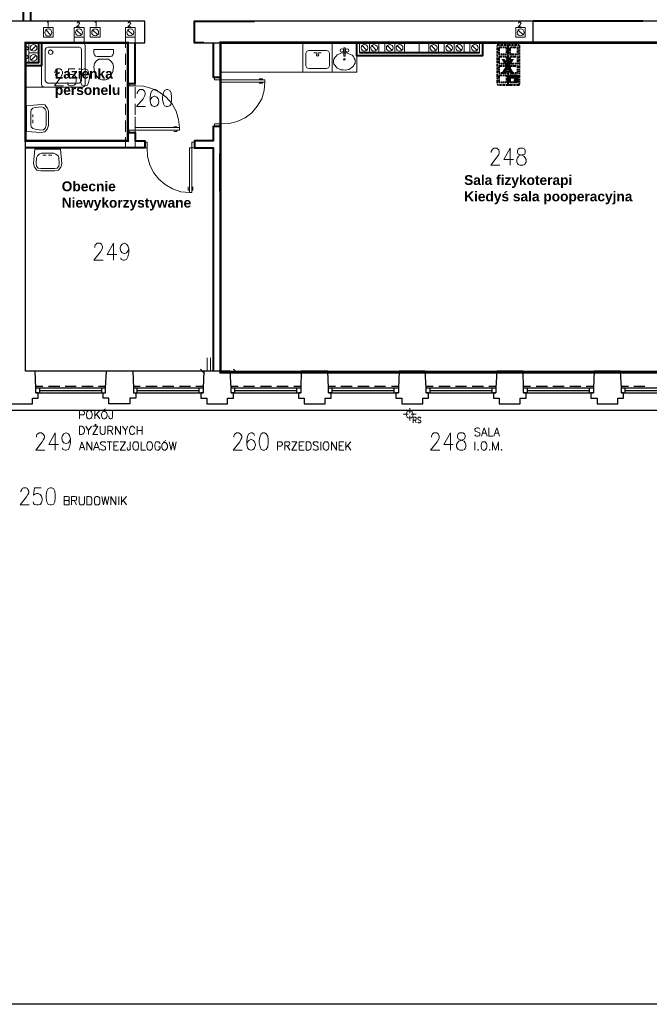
# Model space of a CAD drawing. Header units: millimetres. Extents: x 1 to 17496, y 1 to 30809.
# Tile 135 of 256: x 7489 to 8773, y 19447 to 21455. Entities that reach past the tile are written whole.
import ezdxf
from ezdxf.enums import TextEntityAlignment as Align

# ---------------------------------------------------------------- set-up
doc = ezdxf.new("R2010")
doc.units = ezdxf.units.MM
doc.linetypes.add('BORDER', pattern=[1.75, 0.5, -0.25, 0.5, -0.25, 0, -0.25])
doc.linetypes.add('CENTER', pattern=[2, 1.25, -0.25, 0.25, -0.25])
for name, color, linetype, lineweight in [('0_Przyz_Centrala dyżurka', 200, 'BORDER', 40), ('0_Przyz_do demontażu', 1, 'CENTER', 40), ('0_Przyz_FEH-1001', 1, 'CENTER', 40), ('0_Przyz_opisy pom', 255, 'CENTER', 40), ('0_Przyz_Sala chorych', 5, 'BORDER', 40), ('0_Przyz_Łazienka personelu', 200, 'CENTER', 40)]:
    doc.layers.add(name, color=color, linetype=linetype, lineweight=lineweight)
for name, color, linetype in [('2DE_TXTMARK', 41, 'Continuous'), ('2DE_TXTNUM', 11, 'Continuous'), ('Opisy', 255, 'Continuous'), ('PDF _Geometria', 7, 'Continuous')]:
    doc.layers.add(name, color=color, linetype=linetype)
doc.styles.add('arial', font='arialbd.ttf')
doc.styles.add('CP_ATTR', font='ARIAL.TTF')
doc.styles.add('CP_ELATT', font='ARIAL.TTF')

# ---------------------------------------------------------------- blocks, each defined once
blk = doc.blocks.new('2de_abb_sig_048_1agh03')
blk.add_lwpolyline([(0, 78), (0, 0, 0.414214), (1.5, -1.5), (21.5, -1.5, 0.414214), (23, 0), (23, 78, 0.414214), (21.5, 79.5), (1.5, 79.5, 0.414214)], format="xyb", close=True)
at = {"flags": 128}
for points in [[(4, 60.6), (4, 74.4)], [(4.6, 75), (18.4, 75)], [(19, 74.4), (19, 60.6)], [(4, 41.6), (4, 55.4)], [(18.4, 60), (4.6, 60)], [(4.6, 56), (18.4, 56)], [(18.4, 41), (4.6, 41)], [(19, 55.4), (19, 41.6)], [(4, 22.6), (4, 36.4)], [(4.6, 37), (18.4, 37)], [(18.4, 22), (4.6, 22)], [(19, 36.4), (19, 22.6)], [(4, 3.6), (4, 17.4)], [(4.6, 18), (18.4, 18)], [(18.4, 3), (4.6, 3)], [(19, 17.4), (19, 3.6)]]:
    blk.add_lwpolyline(points, dxfattribs=at)
for centre, start, end in [((4.6, 74.4), 90, 180), ((4.6, 60.6), 180, 270), ((18.4, 74.4), 0, 90), ((18.4, 60.6), 270, 0), ((4.6, 55.4), 90, 180), ((4.6, 41.6), 180, 270), ((18.4, 55.4), 0, 90), ((18.4, 41.6), 270, 0), ((4.6, 36.4), 90, 180), ((4.6, 22.6), 180, 270), ((18.4, 36.4), 0, 90), ((18.4, 22.6), 270, 0), ((4.6, 17.4), 90, 180), ((4.6, 3.6), 180, 270), ((18.4, 17.4), 0, 90), ((18.4, 3.6), 270, 0)]:
    blk.add_arc(centre, 0.6, start, end)
at = {"linetype": 'Continuous', "style": 'CP_ATTR', "flags": 9}
for tag in ['NAME', 'ARTICLE', 'MARK2', 'OTHER1', 'PRODUCT-TYPE', 'ORDER-NO', 'PRODUCER', 'VOLTAGE', 'CURRENT', 'POWER', 'CHARACTER', 'IP', 'OTHER', 'LINK', 'WEIGHT', 'NUMBER', 'GROUP', 'FUNCTION', 'EL-STATUS']:
    blk.add_attdef(tag, text='', height=0.00005, dxfattribs=at).set_placement((0, 0), align=Align.MIDDLE_LEFT)
at = {"layer": '2DE_TXTMARK', "linetype": 'ByBlock', "style": 'CP_ATTR', "width": 0.8, "flags": 8}
blk.add_attdef('MARK1', text='', height=1.8, dxfattribs=at).set_placement((11.5, 85), align=Align.CENTER)
at = {"layer": '2DE_TXTNUM', "style": 'CP_ELATT', "width": 0.8}
blk.add_attdef('TAG', text='', height=2.5, dxfattribs=at).set_placement((11.5, 81), align=Align.CENTER)
blk = doc.blocks.new('2de_abb_sig_001_fzxmh7f')
for p, q in [((15, 5), (0, 5)), ((15, 2), (0, 2)), ((8.6, -1.2), (8.6, -4.8)), ((12.6, -0.7), (9, -0.7)), ((9, -5.2), (12.6, -5.2)), ((13.1, -4.8), (13.1, -1.2)), ((13.1, -4.3), (13.1, -4.3))]:
    blk.add_line(p, q)
at = {"flags": 128}
for points in [[(0, -6.9), (0, 6.9)], [(0.6, 7.5), (14.4, 7.5)], [(15, 6.9), (15, -6.9)], [(14.4, -7.5), (0.6, -7.5)]]:
    blk.add_lwpolyline(points, dxfattribs=at)
for centre, radius, start, end in [((0.6, 6.9), 0.6, 90, 180), ((14.4, 6.9), 0.6, 0, 90), ((0.6, -6.9), 0.6, 180, 270), ((9, -1.2), 0.45, 88.7598, 180), ((9, -4.8), 0.45, 180, 270), ((12.6, -1.2), 0.45, 0, 91.2402), ((12.6, -4.8), 0.45, 270, 0), ((14.4, -6.9), 0.6, 270, 0)]:
    blk.add_arc(centre, radius, start, end)
at = {"linetype": 'Continuous', "style": 'CP_ATTR', "flags": 9}
for tag in ['NAME', 'ARTICLE', 'MARK2', 'OTHER1', 'PRODUCT-TYPE', 'ORDER-NO', 'PRODUCER', 'VOLTAGE', 'CURRENT', 'POWER', 'CHARACTER', 'IP', 'OTHER', 'LINK', 'WEIGHT', 'NUMBER', 'GROUP', 'FUNCTION', 'EL-STATUS']:
    blk.add_attdef(tag, text='', height=0.00005, dxfattribs=at).set_placement((0, -6.9), align=Align.MIDDLE_LEFT)
at = {"layer": '2DE_TXTMARK', "linetype": 'ByBlock', "style": 'CP_ATTR', "width": 0.8, "flags": 8}
blk.add_attdef('MARK1', text='', height=1.8, dxfattribs=at).set_placement((7.5, 3.5), align=Align.MIDDLE_CENTER)
at = {"layer": '2DE_TXTNUM', "style": 'CP_ELATT', "width": 0.8}
blk.add_attdef('TAG', text='', height=2.5, dxfattribs=at).set_placement((7.5, 9), align=Align.CENTER)

msp = doc.modelspace()

# ---------------------------------------------------------------- linework, layer by layer
at = {"layer": '0_Przyz_Sala chorych', "ltscale": 500, "const_width": 5}
msp.add_lwpolyline([(9059.5, 21407.7), (7899, 21407.7), (7899, 21236), (7898.5, 21168.7), (7898.6, 21170), (7898.6, 20735.6), (9059.4, 20735.6)], close=True, dxfattribs=at)
at = {"layer": '0_Przyz_Łazienka personelu', "ltscale": 500, "const_width": 5}
msp.add_lwpolyline([(7501.1, 21407.4), (7709.7, 21407.4), (7709.7, 21207.5), (7501.1, 21207.5)], close=True, dxfattribs=at)
at = {"layer": 'Opisy', "lineweight": 18}
for points in [[(7611.3, 20640.7), (7611.3, 20657.6), (7617.2, 20657.6), (7619.8, 20656.7), (7620.6, 20655.9), (7621.4, 20654.2), (7621.4, 20651.7), (7620.6, 20650), (7619.8, 20649.1), (7611.3, 20649.1)], [(7642.5, 20657.6), (7642.5, 20640.7)], [(7652.6, 20657.6), (7642.5, 20646.6)], [(7658.5, 20657.6), (7664.4, 20660.9)], [(7678.7, 20657.6), (7678.7, 20644.9), (7677.9, 20642.4), (7677, 20641.6), (7675.3, 20640.7), (7673.7, 20640.7), (7672.8, 20641.6), (7672, 20642.4), (7671.1, 20644.9), (7671.1, 20646.6)], [(7645.9, 20650), (7652.6, 20640.7)], [(8271.6, 20650), (8281.7, 20650)], [(8285.1, 20646.6), (8285.1, 20637.4)], [(8287.6, 20650), (8297.7, 20650)], [(8291.9, 20632.3), (8291.9, 20644.1), (8296.1, 20644.1), (8296.9, 20643.2), (8297.7, 20643.2), (8297.7, 20639.9), (8296.9, 20639), (8296.1, 20638.2), (8291.9, 20638.2)], [(8295.2, 20638.2), (8297.7, 20632.3)], [(8307, 20642.4), (8306.2, 20643.2), (8305.3, 20644.1), (8302.8, 20644.1), (8302, 20643.2), (8301.1, 20642.4), (8301.1, 20639.9), (8302, 20639.9), (8302.8, 20639), (8305.3, 20638.2), (8306.2, 20637.4), (8307, 20636.5), (8307, 20634), (8306.2, 20633.1), (8305.3, 20632.3), (8302.8, 20632.3), (8302, 20633.1), (8301.1, 20634)], [(7624, 20625.6), (7629.9, 20617.1), (7629.9, 20608.7)], [(7635.8, 20625.6), (7629.9, 20617.1)], [(7638.3, 20625.6), (7648.4, 20625.6), (7638.3, 20608.7), (7648.4, 20608.7)], [(7653.4, 20625.6), (7653.4, 20612.9), (7654.3, 20611.2), (7656, 20609.6), (7657.7, 20608.7), (7659.3, 20608.7), (7661.9, 20609.6), (7662.7, 20611.2), (7663.6, 20612.9), (7663.6, 20625.6)], [(7669.4, 20608.7), (7669.4, 20625.6), (7676.2, 20625.6), (7678.7, 20624.7), (7678.7, 20623.9), (7679.6, 20622.2), (7679.6, 20620.5), (7678.7, 20618.8), (7678.7, 20618), (7676.2, 20617.1), (7669.4, 20617.1)], [(7684.6, 20608.7), (7684.6, 20625.6), (7694.7, 20608.7), (7694.7, 20625.6)], [(7698.9, 20625.6), (7704.8, 20617.1), (7704.8, 20608.7)], [(7709.9, 20625.6), (7704.8, 20617.1)], [(7724.2, 20621.3), (7723.4, 20623), (7721.7, 20624.7), (7720, 20625.6), (7717.5, 20625.6), (7715.8, 20624.7), (7714.9, 20623), (7714.1, 20621.3), (7713.2, 20618.8), (7713.2, 20614.6), (7714.1, 20612.1), (7714.9, 20611.2), (7715.8, 20609.6), (7717.5, 20608.7), (7720, 20608.7), (7721.7, 20609.6), (7723.4, 20611.2), (7724.2, 20612.1)], [(7729.2, 20625.6), (7729.2, 20608.7)], [(7739.4, 20625.6), (7739.4, 20608.7)], [(8427.5, 20619.7), (8426.6, 20621.3), (8424.1, 20622.2), (8421.6, 20622.2), (8419, 20621.3), (8417.3, 20619.7), (8417.3, 20618), (8418.2, 20616.3), (8419, 20615.5), (8420.7, 20614.6), (8424.9, 20612.9), (8426.6, 20612.1), (8427.5, 20612.1), (8427.5, 20607.9), (8426.6, 20606.2), (8424.1, 20605.3), (8421.6, 20605.3), (8419, 20606.2), (8417.3, 20607.9)], [(8430.8, 20605.3), (8436.7, 20622.2), (8442.6, 20605.3)], [(8446, 20622.2), (8446, 20605.3), (8454.4, 20605.3)], [(8456.1, 20605.3), (8462, 20622.2), (8467.9, 20605.3)], [(7523.7, 20603.7), (7523.7, 20605.3), (7524.6, 20608.7), (7526.3, 20610.4), (7528.8, 20612.1), (7533.9, 20612.1), (7536.4, 20610.4), (7538.1, 20608.7), (7539.7, 20605.3), (7539.7, 20602), (7538.1, 20598.6), (7535.5, 20593.6), (7522.1, 20576.7), (7540.6, 20576.7)], [(7561.6, 20576.7), (7561.6, 20612.1), (7549, 20588.5), (7568.4, 20588.5)], [(7592.8, 20600.3), (7591.1, 20595.2), (7588.6, 20591.9), (7584.4, 20590.2), (7583.5, 20590.2), (7579.3, 20591.9), (7576.8, 20595.2), (7575.1, 20600.3), (7575.1, 20602), (7576.8, 20607), (7579.3, 20610.4), (7583.5, 20612.1), (7584.4, 20612.1), (7588.6, 20610.4), (7591.1, 20607), (7592.8, 20600.3), (7592.8, 20591.9), (7591.1, 20583.4), (7588.6, 20578.4), (7584.4, 20576.7), (7581.9, 20576.7), (7577.6, 20578.4), (7576.8, 20581.8)], [(7674.5, 20617.1), (7679.6, 20608.7)], [(7729.2, 20617.1), (7739.4, 20617.1)], [(7926.3, 20603.7), (7926.3, 20605.3), (7927.2, 20608.7), (7928.9, 20610.4), (7931.4, 20612.1), (7936.4, 20612.1), (7939, 20610.4), (7940.6, 20608.7), (7942.3, 20605.3), (7942.3, 20602), (7940.6, 20598.6), (7938.1, 20593.6), (7924.6, 20576.7), (7943.2, 20576.7)], [(7968.4, 20607), (7966.8, 20610.4), (7963.4, 20612.1), (7960.9, 20612.1), (7956.6, 20610.4), (7954.1, 20605.3), (7952.4, 20596.9), (7952.4, 20588.5), (7954.1, 20581.8), (7956.6, 20578.4), (7960.9, 20576.7), (7961.7, 20576.7), (7965.9, 20578.4), (7968.4, 20581.8), (7970.1, 20586.8), (7970.1, 20588.5), (7968.4, 20593.6), (7965.9, 20596.9), (7961.7, 20598.6), (7960.9, 20598.6), (7956.6, 20596.9), (7954.1, 20593.6), (7952.4, 20588.5)], [(8328.9, 20603.7), (8328.9, 20605.3), (8330.6, 20608.7), (8331.4, 20610.4), (8334, 20612.1), (8339.9, 20612.1), (8342.4, 20610.4), (8343.2, 20608.7), (8344.9, 20605.3), (8344.9, 20602), (8343.2, 20598.6), (8340.7, 20593.6), (8327.2, 20576.7), (8345.8, 20576.7)], [(8367.7, 20576.7), (8367.7, 20612.1), (8354.2, 20588.5), (8373.5, 20588.5)], [(8432.5, 20611.2), (8440.1, 20611.2)], [(8458.6, 20611.2), (8465.4, 20611.2)], [(7611.3, 20576.7), (7616.4, 20593.6), (7622.3, 20576.7)], [(7613, 20582.6), (7620.6, 20582.6)], [(7626.5, 20576.7), (7626.5, 20593.6), (7636.6, 20576.7), (7636.6, 20593.6)], [(7640, 20576.7), (7645.9, 20593.6), (7651.8, 20576.7)], [(7642.5, 20582.6), (7649.2, 20582.6)], [(7664.4, 20591.9), (7662.7, 20593.6), (7656, 20593.6), (7654.3, 20591.9), (7654.3, 20590.2), (7655.1, 20588.5), (7656, 20587.7), (7657.7, 20586.8), (7661.9, 20585.1), (7662.7, 20584.3), (7663.6, 20583.4), (7664.4, 20581.8), (7664.4, 20579.2), (7662.7, 20577.6), (7661, 20576.7), (7657.7, 20576.7), (7656, 20577.6), (7654.3, 20579.2)], [(7667.8, 20593.6), (7677.9, 20593.6)], [(7672.8, 20593.6), (7672.8, 20576.7)], [(7690.5, 20576.7), (7681.2, 20576.7), (7681.2, 20593.6), (7690.5, 20593.6)], [(7681.2, 20586), (7687.1, 20586)], [(7704.8, 20576.7), (7693.9, 20576.7), (7704.8, 20593.6), (7693.9, 20593.6)], [(7714.9, 20593.6), (7714.9, 20578.4), (7714.1, 20577.6), (7712.4, 20576.7), (7710.7, 20576.7), (7709.9, 20577.6), (7709, 20578.4), (7708.2, 20580.9), (7708.2, 20582.6)], [(7736.8, 20593.6), (7736.8, 20576.7), (7746.1, 20576.7)], [(7775.6, 20590.2), (7774.7, 20591.9), (7773, 20593.6), (7767.1, 20593.6), (7766.3, 20591.9), (7765.5, 20590.2), (7764.6, 20587.7), (7764.6, 20583.4), (7765.5, 20580.9), (7766.3, 20579.2), (7767.1, 20577.6), (7768.8, 20576.7), (7772.2, 20576.7), (7773, 20577.6), (7774.7, 20579.2), (7775.6, 20580.9), (7775.6, 20583.4), (7772.2, 20583.4)], [(7782.3, 20593.6), (7787.4, 20596.9)], [(7794.1, 20593.6), (7798.3, 20576.7), (7801.7, 20593.6), (7805, 20576.7), (7808.4, 20593.6)], [(8014.8, 20576.7), (8014.8, 20593.6), (8023.2, 20593.6), (8024, 20592.7), (8024.9, 20591), (8024.9, 20588.5), (8024, 20586.8), (8023.2, 20586), (8021.5, 20585.1), (8014.8, 20585.1)], [(8029.9, 20576.7), (8029.9, 20593.6), (8038.3, 20593.6), (8039.2, 20592.7), (8040, 20591), (8040, 20589.3), (8039.2, 20587.7), (8038.3, 20586.8), (8036.7, 20586), (8029.9, 20586)], [(8035, 20586), (8040, 20576.7)], [(8054.3, 20576.7), (8044.2, 20576.7), (8054.3, 20593.6), (8044.2, 20593.6)], [(8069.5, 20576.7), (8059.4, 20576.7), (8059.4, 20593.6), (8069.5, 20593.6)], [(8059.4, 20586), (8065.3, 20586)], [(8098.1, 20591.9), (8096.5, 20593.6), (8089.7, 20593.6), (8088, 20591.9), (8088, 20590.2), (8088.9, 20588.5), (8089.7, 20587.7), (8090.6, 20586.8), (8095.6, 20585.1), (8096.5, 20584.3), (8097.3, 20583.4), (8098.1, 20581.8), (8098.1, 20579.2), (8096.5, 20577.6), (8094.8, 20576.7), (8091.4, 20576.7), (8089.7, 20577.6), (8088, 20579.2)], [(8103.2, 20593.6), (8103.2, 20576.7)], [(8125.1, 20576.7), (8125.1, 20593.6), (8135.2, 20576.7), (8135.2, 20593.6)], [(8150.4, 20576.7), (8141.1, 20576.7), (8141.1, 20593.6), (8150.4, 20593.6)], [(8141.1, 20586), (8147, 20586)], [(8154.6, 20593.6), (8154.6, 20576.7)], [(8164.7, 20593.6), (8154.6, 20582.6)], [(8157.9, 20586.8), (8164.7, 20576.7)], [(8417.3, 20593.6), (8417.3, 20576.7)], [(8453.6, 20576.7), (8453.6, 20593.6), (8459.5, 20576.7), (8465.4, 20593.6), (8465.4, 20576.7)], [(7491.7, 20491.6), (7491.7, 20493.3), (7493.4, 20496.7), (7494.3, 20498.4), (7496.8, 20500.1), (7502.7, 20500.1), (7505.2, 20498.4), (7506.1, 20496.7), (7507.7, 20493.3), (7507.7, 20490), (7506.1, 20486.6), (7503.5, 20481.5), (7490.1, 20465.5), (7508.6, 20465.5)], [(7533, 20500.1), (7519.5, 20500.1), (7517.8, 20484.9), (7519.5, 20486.6), (7523.7, 20488.3), (7527.1, 20488.3), (7531.3, 20486.6), (7533.9, 20483.2), (7535.5, 20478.2), (7535.5, 20474.8), (7533.9, 20469.7), (7531.3, 20466.4), (7527.1, 20465.5), (7523.7, 20465.5), (7519.5, 20466.4), (7517.8, 20468.1), (7517, 20471.4)], [(7586.9, 20474), (7589.4, 20473.1), (7590.3, 20472.3), (7590.3, 20466.4), (7589.4, 20465.5), (7580.2, 20465.5), (7580.2, 20482.4), (7586.9, 20482.4), (7589.4, 20481.5), (7590.3, 20480.7), (7590.3, 20475.6), (7589.4, 20474.8), (7586.9, 20474), (7580.2, 20474)], [(7595.3, 20465.5), (7595.3, 20482.4), (7602.1, 20482.4), (7604.6, 20481.5), (7605.4, 20480.7), (7605.4, 20475.6), (7604.6, 20474.8), (7602.1, 20474), (7595.3, 20474)], [(7610.5, 20482.4), (7610.5, 20469.7), (7611.3, 20467.2), (7613, 20465.5), (7618.9, 20465.5), (7620.6, 20467.2), (7621.4, 20469.7), (7621.4, 20482.4)], [(7656.8, 20482.4), (7660.2, 20465.5), (7663.6, 20482.4), (7667.8, 20465.5), (7671.1, 20482.4)], [(7675.3, 20465.5), (7675.3, 20482.4), (7685.5, 20465.5), (7685.5, 20482.4)], [(7691.3, 20482.4), (7691.3, 20465.5)], [(7697.2, 20482.4), (7697.2, 20465.5)], [(7707.3, 20482.4), (7697.2, 20470.6)], [(7600.4, 20474), (7605.4, 20465.5)], [(7700.6, 20474.8), (7707.3, 20465.5)]]:
    msp.add_lwpolyline(points, dxfattribs=at)
for points in [[(7629.9, 20657.6), (7628.2, 20656.7), (7626.5, 20655), (7626.5, 20653.4), (7625.7, 20650.8), (7625.7, 20647.5), (7626.5, 20644.9), (7626.5, 20643.2), (7628.2, 20641.6), (7629.9, 20640.7), (7632.4, 20640.7), (7634.1, 20641.6), (7635.8, 20643.2), (7636.6, 20644.9), (7637.4, 20647.5), (7637.4, 20650.8), (7636.6, 20653.4), (7635.8, 20655), (7634.1, 20656.7), (7632.4, 20657.6)], [(7660.2, 20655.9), (7658.5, 20655), (7657.7, 20653.4), (7656, 20650), (7656, 20646.6), (7657.7, 20643.2), (7658.5, 20641.6), (7660.2, 20640.7), (7662.7, 20640.7), (7664.4, 20641.6), (7666.1, 20643.2), (7667.8, 20646.6), (7667.8, 20650), (7666.1, 20653.4), (7664.4, 20655), (7662.7, 20655.9)], [(7611.3, 20608.7), (7611.3, 20625.6), (7616.4, 20625.6), (7618.1, 20624.7), (7619.8, 20623), (7620.6, 20621.3), (7621.4, 20618.8), (7621.4, 20614.6), (7620.6, 20612.1), (7619.8, 20611.2), (7618.1, 20609.6), (7616.4, 20608.7)], [(7645, 20628.9), (7644.2, 20628.9), (7644.2, 20629.8), (7643.3, 20628.9), (7643.3, 20628.1), (7644.2, 20628.1)], [(7985.3, 20612.1), (7981.9, 20610.4), (7979.4, 20605.3), (7977.7, 20596.9), (7977.7, 20591.9), (7979.4, 20583.4), (7981.9, 20578.4), (7985.3, 20576.7), (7988.7, 20576.7), (7992, 20578.4), (7995.4, 20583.4), (7996.2, 20591.9), (7996.2, 20596.9), (7995.4, 20605.3), (7992, 20610.4), (7988.7, 20612.1)], [(8387, 20612.1), (8383.7, 20610.4), (8382, 20607), (8382, 20603.7), (8383.7, 20600.3), (8386.2, 20598.6), (8391.2, 20596.9), (8395.4, 20595.2), (8398, 20591.9), (8398.8, 20588.5), (8398.8, 20583.4), (8398, 20580.1), (8396.3, 20578.4), (8392.9, 20576.7), (8387, 20576.7), (8383.7, 20578.4), (8382, 20580.1), (8380.3, 20583.4), (8380.3, 20588.5), (8382, 20591.9), (8384.5, 20595.2), (8388.7, 20596.9), (8393.8, 20598.6), (8396.3, 20600.3), (8398, 20603.7), (8398, 20607), (8396.3, 20610.4), (8392.9, 20612.1)], [(7725, 20593.6), (7723.4, 20593.6), (7721.7, 20591.9), (7720.8, 20590.2), (7720, 20587.7), (7720, 20583.4), (7720.8, 20580.9), (7721.7, 20579.2), (7723.4, 20577.6), (7725, 20576.7), (7727.6, 20576.7), (7729.2, 20577.6), (7730.9, 20579.2), (7730.9, 20580.9), (7731.8, 20583.4), (7731.8, 20587.7), (7730.9, 20590.2), (7730.9, 20591.9), (7729.2, 20593.6)], [(7752.8, 20593.6), (7751.1, 20593.6), (7750.3, 20591.9), (7749.5, 20590.2), (7748.6, 20587.7), (7748.6, 20583.4), (7749.5, 20580.9), (7750.3, 20579.2), (7751.1, 20577.6), (7752.8, 20576.7), (7756.2, 20576.7), (7757, 20577.6), (7758.7, 20579.2), (7759.6, 20580.9), (7760.4, 20583.4), (7760.4, 20587.7), (7759.6, 20590.2), (7758.7, 20591.9), (7757, 20593.6)], [(7783.1, 20592.7), (7782.3, 20591.9), (7780.6, 20590.2), (7778.9, 20586.8), (7778.9, 20582.6), (7780.6, 20579.2), (7782.3, 20577.6), (7783.1, 20576.7), (7786.5, 20576.7), (7787.4, 20577.6), (7789, 20579.2), (7790.7, 20582.6), (7790.7, 20586.8), (7789, 20590.2), (7787.4, 20591.9), (7786.5, 20592.7)], [(8073.7, 20576.7), (8073.7, 20593.6), (8080.5, 20593.6), (8082.1, 20591.9), (8083, 20590.2), (8083.8, 20587.7), (8083.8, 20583.4), (8083, 20580.9), (8082.1, 20579.2), (8080.5, 20577.6), (8078.8, 20576.7)], [(8112.5, 20593.6), (8110.8, 20593.6), (8109.9, 20591.9), (8109.1, 20590.2), (8108.2, 20587.7), (8108.2, 20583.4), (8109.1, 20580.9), (8109.9, 20579.2), (8110.8, 20577.6), (8112.5, 20576.7), (8115.8, 20576.7), (8116.7, 20577.6), (8118.4, 20579.2), (8119.2, 20580.9), (8120, 20583.4), (8120, 20587.7), (8119.2, 20590.2), (8118.4, 20591.9), (8116.7, 20593.6)], [(8424.1, 20578.4), (8423.2, 20577.6), (8424.1, 20576.7), (8424.9, 20577.6)], [(8434.2, 20593.6), (8432.5, 20593.6), (8431.7, 20591.9), (8430.8, 20590.2), (8430, 20587.7), (8430, 20583.4), (8430.8, 20580.9), (8431.7, 20579.2), (8432.5, 20577.6), (8434.2, 20576.7), (8437.6, 20576.7), (8438.4, 20577.6), (8440.1, 20579.2), (8440.9, 20580.9), (8441.8, 20583.4), (8441.8, 20587.7), (8440.9, 20590.2), (8440.1, 20591.9), (8438.4, 20593.6)], [(8447.7, 20578.4), (8446.8, 20577.6), (8447.7, 20576.7)], [(8472.1, 20578.4), (8471.2, 20577.6), (8472.1, 20576.7), (8472.9, 20577.6)], [(7551.5, 20500.1), (7547.3, 20498.4), (7544.8, 20493.3), (7543.1, 20484.9), (7543.1, 20479.9), (7544.8, 20471.4), (7547.3, 20466.4), (7551.5, 20465.5), (7554.1, 20465.5), (7558.3, 20466.4), (7560.8, 20471.4), (7561.6, 20479.9), (7561.6, 20484.9), (7560.8, 20493.3), (7558.3, 20498.4), (7554.1, 20500.1)], [(7626.5, 20465.5), (7626.5, 20482.4), (7631.5, 20482.4), (7634.1, 20481.5), (7635.8, 20479.9), (7636.6, 20478.2), (7636.6, 20468.9), (7635.8, 20467.2), (7634.1, 20465.5)], [(7645.9, 20482.4), (7644.2, 20481.5), (7642.5, 20479.9), (7641.7, 20478.2), (7641.7, 20468.9), (7642.5, 20467.2), (7644.2, 20465.5), (7650.1, 20465.5), (7651.8, 20467.2), (7652.6, 20468.9), (7652.6, 20478.2), (7651.8, 20479.9), (7650.1, 20481.5), (7648.4, 20482.4)]]:
    msp.add_lwpolyline(points, close=True, dxfattribs=at)
at = {"layer": 'PDF _Geometria'}
msp.add_lwpolyline([(1887, 23449.8), (14038.1, 23449.8), (14038.1, 19447), (1887, 19447)], close=True, dxfattribs=at)
at = {"layer": 'PDF _Geometria', "lineweight": 40}
for points in [[(7496.8, 21451.8), (7496.8, 21572), (7511.1, 21572), (7511.1, 21451.8)], [(7864.8, 21407.1), (7845.5, 21407.1), (7845.5, 21451.8), (7968.4, 21451.8)], [(8760.1, 21451.8), (8536.1, 21451.8)], [(7528, 21407.1), (7528, 21366.7), (7501, 21366.7)], [(7533.9, 21407.1), (7533.9, 21360.8), (7501, 21360.8)], [(7709.9, 21407.1), (7709.9, 21324.6), (7725, 21324.6), (7725, 21407.1)], [(7884.2, 21407.1), (7884.2, 21337.2), (7898.5, 21337.2), (7898.5, 21407.1)], [(8433.3, 21407.1), (8433.3, 21381), (8176.5, 21381), (8176.5, 21407.1)], [(8536.1, 21407.1), (8650.6, 21407.1)], [(8426.6, 21386.9), (8182.4, 21386.9)], [(7501, 21207.5), (7709.9, 21207.5), (7709.9, 21224.4), (7725, 21224.4), (7725, 21207.5), (7744.4, 21207.5), (7744.4, 21193.2), (7501, 21193.2)], [(7898.5, 20737.6), (7898.5, 21237), (7884.2, 21237), (7884.2, 21207.5), (7845.5, 21207.5), (7845.5, 21193.2), (7884.2, 21193.2), (7884.2, 20737.6)]]:
    msp.add_lwpolyline(points, dxfattribs=at)
at = {"layer": 'PDF _Geometria', "lineweight": 25}
for points in [[(7472.4, 20671), (7494.3, 20671), (7515.3, 20671), (7515.3, 20682.8), (7527.1, 20682.8), (7527.1, 20693.8), (7522.1, 20693.8), (7522.1, 20703.9), (7521.2, 20737.6), (7501, 20737.6), (7501, 21407.1), (7744.4, 21407.1), (7744.4, 21451.8), (7438.7, 21451.8)], [(7864.8, 21407.1), (8536.1, 21407.1), (8536.1, 21451.8), (7968.4, 21451.8)], [(8650.6, 21407.1), (9060, 21407.1), (9060, 21237), (9111.3, 21237), (9111.3, 21353.2), (9139.1, 21353.2), (9139.1, 21451.8), (8760.1, 21451.8)], [(6263.8, 20863.1), (6263.8, 20658.4), (6300, 20658.4), (6499.6, 20658.4), (6698.4, 20658.4), (6897.1, 20658.4), (7095.9, 20658.4), (7294.7, 20658.4), (7494.3, 20658.4), (7693, 20658.4), (7891.8, 20658.4), (8090.6, 20658.4), (8289.3, 20658.4), (8488.9, 20658.4), (8687.7, 20658.4), (8886.5, 20658.4), (9085.2, 20658.4)], [(7864.8, 20737.6), (7720, 20737.6), (7666.1, 20737.6), (7521.2, 20737.6)], [(7720, 20737.6), (7721.7, 20703.9), (7721.7, 20693.8), (7725.9, 20693.8), (7725.9, 20682.8), (7714.1, 20682.8), (7714.1, 20671), (7693, 20671), (7671.1, 20671), (7671.1, 20682.8), (7659.3, 20682.8), (7659.3, 20693.8), (7664.4, 20693.8), (7664.4, 20703.9), (7666.1, 20737.6)], [(7918.7, 20737.6), (7864.8, 20737.6), (7863.2, 20703.9), (7863.2, 20693.8), (7858.9, 20693.8), (7858.9, 20682.8), (7870.7, 20682.8), (7870.7, 20671), (7891.8, 20671), (7912.9, 20671), (7912.9, 20682.8), (7925.5, 20682.8), (7925.5, 20693.8), (7920.4, 20693.8), (7920.4, 20703.9), (7918.7, 20737.6), (8063.6, 20737.6), (8062.8, 20703.9), (8062.8, 20693.8), (8057.7, 20693.8), (8057.7, 20682.8), (8069.5, 20682.8), (8069.5, 20671), (8090.6, 20671), (8112.5, 20671), (8112.5, 20682.8), (8124.2, 20682.8), (8124.2, 20693.8), (8119.2, 20693.8), (8119.2, 20703.9), (8117.5, 20737.6), (8263.2, 20737.6)], [(8117.5, 20737.6), (8063.6, 20737.6)], [(8316.3, 20737.6), (8263.2, 20737.6), (8261.5, 20703.9), (8261.5, 20693.8), (8256.5, 20693.8), (8256.5, 20682.8), (8268.3, 20682.8), (8268.3, 20671), (8289.3, 20671), (8311.2, 20671), (8311.2, 20682.8), (8323, 20682.8), (8323, 20693.8), (8318, 20693.8), (8318, 20703.9), (8316.3, 20737.6), (8462, 20737.6), (8460.3, 20703.9), (8460.3, 20693.8), (8455.2, 20693.8), (8455.2, 20682.8), (8467, 20682.8), (8467, 20671), (8488.9, 20671), (8510, 20671), (8510, 20682.8), (8521.8, 20682.8), (8521.8, 20693.8), (8516.7, 20693.8), (8516.7, 20703.9), (8515.9, 20737.6), (8660.7, 20737.6), (8659.1, 20703.9), (8659.1, 20693.8), (8654, 20693.8), (8654, 20682.8), (8666.6, 20682.8), (8666.6, 20671), (8687.7, 20671), (8708.8, 20671), (8708.8, 20682.8), (8720.5, 20682.8), (8720.5, 20693.8), (8716.3, 20693.8), (8716.3, 20703.9), (8714.6, 20737.6), (8859.5, 20737.6)], [(8515.9, 20737.6), (8462, 20737.6)], [(8714.6, 20737.6), (8660.7, 20737.6)], [(7522.1, 20707.3), (7536.4, 20707.3)], [(7522.1, 20703.9), (7664.4, 20703.9)], [(7530.5, 20693.8), (7530.5, 20703.9)], [(7530.5, 20698.8), (7656.8, 20698.8)], [(7548.2, 20707.3), (7570.9, 20707.3)], [(7581.9, 20707.3), (7604.6, 20707.3)], [(7616.4, 20707.3), (7639.1, 20707.3)], [(7650.1, 20707.3), (7664.4, 20707.3)], [(7656.8, 20693.8), (7656.8, 20703.9)], [(7720.8, 20707.3), (7735.1, 20707.3)], [(7721.7, 20703.9), (7863.2, 20703.9)], [(7729.2, 20693.8), (7729.2, 20703.9)], [(7729.2, 20698.8), (7855.6, 20698.8)], [(7746.9, 20707.3), (7769.7, 20707.3)], [(7780.6, 20707.3), (7803.4, 20707.3)], [(7815.2, 20707.3), (7837.9, 20707.3)], [(7848.8, 20707.3), (7864, 20707.3)], [(7855.6, 20693.8), (7855.6, 20703.9)], [(7920.4, 20707.3), (7934.7, 20707.3)], [(7920.4, 20703.9), (8062.8, 20703.9)], [(7928, 20693.8), (7928, 20703.9)], [(7928, 20698.8), (8054.3, 20698.8)], [(7945.7, 20707.3), (7968.4, 20707.3)], [(7980.2, 20707.3), (8003, 20707.3)], [(8013.9, 20707.3), (8036.7, 20707.3)], [(8048.4, 20707.3), (8062.8, 20707.3)], [(8054.3, 20693.8), (8054.3, 20703.9)], [(8119.2, 20707.3), (8133.5, 20707.3)], [(8119.2, 20703.9), (8261.5, 20703.9)], [(8126.8, 20693.8), (8126.8, 20703.9)], [(8126.8, 20698.8), (8253.1, 20698.8)], [(8144.5, 20707.3), (8167.2, 20707.3)], [(8179, 20707.3), (8201.7, 20707.3)], [(8212.7, 20707.3), (8235.4, 20707.3)], [(8247.2, 20707.3), (8261.5, 20707.3)], [(8253.1, 20693.8), (8253.1, 20703.9)], [(8318, 20707.3), (8332.3, 20707.3)], [(8318, 20703.9), (8460.3, 20703.9)], [(8326.4, 20693.8), (8326.4, 20703.9)], [(8326.4, 20698.8), (8452.7, 20698.8)], [(8344.1, 20707.3), (8366.8, 20707.3)], [(8377.8, 20707.3), (8400.5, 20707.3)], [(8412.3, 20707.3), (8435, 20707.3)], [(8446, 20707.3), (8460.3, 20707.3)], [(8452.7, 20693.8), (8452.7, 20703.9)], [(8516.7, 20707.3), (8531, 20707.3)], [(8516.7, 20703.9), (8659.1, 20703.9)], [(8525.1, 20693.8), (8525.1, 20703.9)], [(8525.1, 20698.8), (8651.5, 20698.8)], [(8542.8, 20707.3), (8565.6, 20707.3)], [(8576.5, 20707.3), (8599.3, 20707.3)], [(8611.1, 20707.3), (8633.8, 20707.3)], [(8644.7, 20707.3), (8659.1, 20707.3)], [(8651.5, 20693.8), (8651.5, 20703.9)], [(8715.5, 20707.3), (8730.7, 20707.3)], [(8716.3, 20703.9), (8857.8, 20703.9)], [(8723.9, 20693.8), (8723.9, 20703.9)], [(8723.9, 20698.8), (8850.2, 20698.8)], [(8741.6, 20707.3), (8764.3, 20707.3)], [(7522.1, 20693.8), (7664.4, 20693.8)], [(7721.7, 20693.8), (7863.2, 20693.8)], [(7920.4, 20693.8), (8062.8, 20693.8)], [(8119.2, 20693.8), (8261.5, 20693.8)], [(8318, 20693.8), (8460.3, 20693.8)], [(8516.7, 20693.8), (8659.1, 20693.8)], [(8716.3, 20693.8), (8857.8, 20693.8)]]:
    msp.add_lwpolyline(points, dxfattribs=at)
at = {"layer": 'PDF _Geometria', "lineweight": 18}
for points in [[(7545.6, 21449.3), (7546.5, 21449.3), (7547.3, 21450.9), (7547.3, 21440.8)], [(7606.3, 21447.6), (7606.3, 21448.4), (7607.1, 21449.3), (7610.5, 21449.3), (7610.5, 21448.4), (7611.3, 21447.6), (7611.3, 21446.7), (7610.5, 21445.9), (7609.7, 21444.2), (7605.4, 21440), (7611.3, 21440)], [(7642.5, 21449.3), (7643.3, 21449.3), (7645, 21450.9), (7645, 21440.8)], [(7710.7, 21447.6), (7710.7, 21448.4), (7711.6, 21449.3), (7714.9, 21449.3), (7714.9, 21448.4), (7715.8, 21447.6), (7715.8, 21446.7), (7714.9, 21445.9), (7714.1, 21444.2), (7709.9, 21440), (7715.8, 21440)], [(8506.6, 21447.6), (8506.6, 21448.4), (8507.5, 21449.3), (8510.8, 21449.3), (8510.8, 21448.4), (8511.7, 21447.6), (8511.7, 21446.7), (8510.8, 21445.9), (8510, 21444.2), (8505.8, 21440), (8511.7, 21440)], [(7552.4, 21424), (7543.1, 21433.3)], [(7615.5, 21424), (7605.4, 21433.3)], [(7648.4, 21424), (7638.3, 21433.3)], [(7720, 21424), (7709.9, 21433.3)], [(8515.9, 21424), (8505.8, 21433.3)], [(7512.8, 21392), (7522.9, 21402.1)], [(7620.6, 21418.9), (7620.6, 21407.1), (7600.4, 21407.1), (7600.4, 21418.9)], [(7704.8, 21418.9), (7704.8, 21397)], [(7725, 21418.9), (7725, 21397)], [(7870.7, 21407.1), (7853.1, 21407.1)], [(7939, 21407.1), (7921.3, 21407.1)], [(8197.5, 21392), (8187.4, 21402.1)], [(8216.9, 21392), (8207.6, 21402.1)], [(8248.9, 21392), (8238.8, 21402.1)], [(8269.1, 21392), (8259, 21402.1)], [(8338.2, 21392), (8328.9, 21402.1)], [(8370.2, 21392), (8360.1, 21402.1)], [(8390.4, 21392), (8380.3, 21402.1)], [(8422.4, 21392), (8412.3, 21402.1)], [(7501.8, 21399.6), (7501.8, 21389.5)], [(7501.8, 21397.9), (7502.7, 21398.7), (7503.5, 21399.6), (7504.4, 21399.6), (7505.2, 21398.7), (7506.1, 21397.9), (7506.9, 21397), (7506.9, 21395.4), (7506.1, 21394.5), (7505.2, 21393.7), (7504.4, 21392.8), (7503.5, 21392.8), (7502.7, 21393.7), (7501.8, 21394.5)], [(7501.8, 21381.9), (7501.8, 21371.8)], [(7501.8, 21380.2), (7502.7, 21381), (7503.5, 21381.9), (7504.4, 21381.9), (7505.2, 21381), (7506.1, 21380.2), (7506.9, 21378.5), (7506.9, 21377.7), (7506.1, 21376.8), (7505.2, 21375.1), (7502.7, 21375.1), (7501.8, 21376.8)], [(7512.8, 21371.8), (7522.9, 21381.9)], [(7704.8, 21385.2), (7704.8, 21362.5)], [(7725, 21385.2), (7725, 21362.5)], [(8088.9, 21386.9), (8095.6, 21386.9)], [(8104, 21386.9), (8098.1, 21386.9)], [(7560.8, 21346.5), (7560.8, 21348.2), (7562.5, 21350.7), (7563.3, 21352.4), (7565.9, 21354.1), (7571.8, 21354.1), (7574.3, 21352.4), (7575.1, 21350.7), (7576.8, 21348.2), (7576.8, 21344.8), (7575.1, 21341.5), (7572.6, 21336.4), (7560, 21319.6), (7578.5, 21319.6)], [(7602.1, 21354.1), (7588.6, 21354.1), (7587.8, 21339.8), (7588.6, 21341.5), (7592.8, 21343.1), (7597, 21343.1), (7600.4, 21341.5), (7603.8, 21338.1), (7604.6, 21333), (7604.6, 21329.7), (7603.8, 21324.6), (7600.4, 21321.2), (7597, 21319.6), (7592.8, 21319.6), (7588.6, 21321.2), (7587.8, 21322.9), (7586.1, 21326.3)], [(7704.8, 21351.6), (7704.8, 21328.8)], [(7725, 21351.6), (7725, 21328.8)], [(7898.5, 21242.1), (7916.2, 21242.9), (7933.1, 21247.1), (7949.1, 21254.7), (7962.5, 21264.8), (7973.5, 21278.3), (7982.8, 21293.4), (7987.8, 21310.3), (7989.5, 21327.1)], [(7984.4, 21332.2), (7984.4, 21333.9), (7977.7, 21333.9)], [(7984.4, 21327.1), (7984.4, 21325.4), (7977.7, 21325.4)], [(7618.1, 21317), (7501, 21317)], [(7704.8, 21317), (7704.8, 21294.3)], [(7725, 21319.6), (7741.9, 21318.7), (7758.7, 21314.5), (7774.7, 21306.9), (7788.2, 21296.8), (7800, 21283.3), (7808.4, 21268.2), (7813.5, 21251.3), (7815.2, 21234.5)], [(7725, 21317), (7725, 21294.3)], [(7729.2, 21303.6), (7729.2, 21305.2), (7730.9, 21308.6), (7731.8, 21310.3), (7734.3, 21312), (7740.2, 21312), (7742.7, 21310.3), (7743.6, 21308.6), (7745.2, 21305.2), (7745.2, 21301.9), (7743.6, 21298.5), (7741, 21293.4), (7727.6, 21277.4), (7746.1, 21277.4)], [(7771.4, 21306.9), (7770.5, 21310.3), (7766.3, 21312), (7763.8, 21312), (7759.6, 21310.3), (7757, 21305.2), (7755.4, 21296.8), (7755.4, 21288.4), (7757, 21282.5), (7759.6, 21279.1), (7763.8, 21277.4), (7764.6, 21277.4), (7768.8, 21279.1), (7771.4, 21282.5), (7773, 21286.7), (7773, 21288.4), (7771.4, 21293.4), (7768.8, 21296.8), (7764.6, 21298.5), (7763.8, 21298.5), (7759.6, 21296.8), (7757, 21293.4), (7755.4, 21288.4)], [(7704.8, 21283.3), (7704.8, 21260.6)], [(7725, 21283.3), (7725, 21260.6)], [(7516.2, 21261.4), (7516.2, 21255.5)], [(7516.2, 21243.8), (7516.2, 21250.5)], [(7704.8, 21248.8), (7704.8, 21226.1)], [(7725, 21248.8), (7725, 21226.1)], [(7810.1, 21234.5), (7810.1, 21236.2), (7803.4, 21236.2)], [(7810.1, 21229.4), (7810.1, 21226.9), (7803.4, 21226.9)], [(7704.8, 21215.1), (7704.8, 21193.2)], [(7725, 21215.1), (7725, 21193.2)], [(7749.5, 21193.2), (7750.3, 21175.5), (7754.5, 21158.7), (7762.1, 21142.7), (7773, 21129.2), (7785.7, 21118.3), (7800.8, 21109.8), (7817.7, 21103.9), (7835.4, 21102.3)], [(8451, 21184), (8451, 21185.6), (8452.7, 21189), (8453.6, 21190.7), (8456.9, 21192.4), (8462, 21192.4), (8464.5, 21190.7), (8466.2, 21189), (8467, 21185.6), (8467, 21182.3), (8466.2, 21179.7), (8462.8, 21174.7), (8450.2, 21157.8), (8468.7, 21157.8)], [(8489.8, 21157.8), (8489.8, 21192.4), (8476.3, 21169.6), (8496.5, 21169.6)], [(7536.4, 21178.1), (7543.1, 21178.1)], [(7554.9, 21178.1), (7548.2, 21178.1)], [(7884.2, 21126.7), (7884.2, 21144.4)], [(7835.4, 21107.3), (7832.8, 21107.3), (7832.8, 21114.1)], [(7840.4, 21107.3), (7842.1, 21107.3), (7842.1, 21114.1)], [(7642.5, 20990.2), (7642.5, 20991.9), (7643.3, 20995.3), (7645, 20997), (7647.6, 20998.7), (7652.6, 20998.7), (7656, 20997), (7656.8, 20995.3), (7658.5, 20991.9), (7658.5, 20989.4), (7656.8, 20986), (7654.3, 20981), (7640.8, 20964.1), (7659.3, 20964.1)], [(7680.4, 20964.1), (7680.4, 20998.7), (7667.8, 20975.9), (7687.1, 20975.9)], [(7711.6, 20987.7), (7709.9, 20982.7), (7707.3, 20979.3), (7703.1, 20977.6), (7702.3, 20977.6), (7698.1, 20979.3), (7695.6, 20982.7), (7693.9, 20987.7), (7693.9, 20989.4), (7695.6, 20993.6), (7698.1, 20997), (7702.3, 20998.7), (7703.1, 20998.7), (7707.3, 20997), (7709.9, 20993.6), (7711.6, 20987.7), (7711.6, 20979.3), (7709.9, 20970.9), (7707.3, 20965.8), (7703.1, 20964.1), (7700.6, 20964.1), (7696.4, 20965.8), (7695.6, 20969.2)], [(7871.6, 20737.6), (7871.6, 20765.4)], [(7878.3, 20737.6), (7878.3, 20765.4)], [(7858.1, 20741.8), (7866.5, 20733.4)], [(7925.5, 20741.8), (7933.9, 20733.4)], [(7853.1, 20737.6), (7870.7, 20737.6)], [(7921.3, 20737.6), (7939, 20737.6)], [(8285.1, 20662.6), (8285.1, 20652.5)]]:
    msp.add_lwpolyline(points, dxfattribs=at)
for points in [[(7557.4, 21418.9), (7557.4, 21438.3), (7538.1, 21438.3), (7538.1, 21418.9)], [(7620.6, 21418.9), (7620.6, 21438.3), (7600.4, 21438.3), (7600.4, 21418.9)], [(7653.4, 21418.9), (7653.4, 21438.3), (7633.2, 21438.3), (7633.2, 21418.9)], [(7725, 21418.9), (7725, 21438.3), (7704.8, 21438.3), (7704.8, 21418.9)], [(8520.1, 21418.9), (8520.1, 21438.3), (8500.7, 21438.3), (8500.7, 21418.9)], [(7528, 21386.9), (7528, 21407.1), (7507.7, 21407.1), (7507.7, 21386.9)], [(7533.9, 21322.1), (7533.9, 21402.1), (7535.5, 21405.5), (7538.9, 21407.1), (7618.1, 21407.1), (7621.4, 21405.5), (7623.1, 21402.1), (7623.1, 21322.1), (7621.4, 21318.7), (7618.1, 21317), (7538.9, 21317), (7535.5, 21318.7)], [(8176.5, 21347.3), (8176.5, 21407.1), (7898.5, 21407.1), (7898.5, 21347.3)], [(8126.8, 21347.3), (8126.8, 21407.1), (8067, 21407.1), (8067, 21347.3)], [(8176.5, 21347.3), (8176.5, 21407.1), (8126.8, 21407.1), (8126.8, 21347.3)], [(8202.6, 21386.9), (8202.6, 21407.1), (8182.4, 21407.1), (8182.4, 21386.9)], [(8221.9, 21386.9), (8221.9, 21407.1), (8202.6, 21407.1), (8202.6, 21386.9)], [(8211.8, 21403.8), (8208.5, 21402.9), (8205.9, 21400.4), (8205.1, 21397), (8205.9, 21393.7), (8208.5, 21391.1), (8211.8, 21390.3), (8215.2, 21391.1), (8218.6, 21393.7), (8219.4, 21397), (8218.6, 21400.4), (8215.2, 21402.9)], [(8254, 21386.9), (8254, 21407.1), (8233.7, 21407.1), (8233.7, 21386.9)], [(8274.2, 21386.9), (8274.2, 21407.1), (8254, 21407.1), (8254, 21386.9)], [(8323.9, 21386.9), (8323.9, 21407.1), (8303.6, 21407.1), (8303.6, 21386.9)], [(8343.2, 21386.9), (8343.2, 21407.1), (8323.9, 21407.1), (8323.9, 21386.9)], [(8333.1, 21403.8), (8329.8, 21402.9), (8327.2, 21400.4), (8326.4, 21397), (8327.2, 21393.7), (8329.8, 21391.1), (8333.1, 21390.3), (8337.3, 21391.1), (8339.9, 21393.7), (8340.7, 21397), (8339.9, 21400.4), (8337.3, 21402.9)], [(8375.2, 21386.9), (8375.2, 21407.1), (8355, 21407.1), (8355, 21386.9)], [(8395.4, 21386.9), (8395.4, 21407.1), (8375.2, 21407.1), (8375.2, 21386.9)], [(8426.6, 21386.9), (8426.6, 21407.1), (8407.2, 21407.1), (8407.2, 21386.9)], [(7528, 21366.7), (7528, 21386.9), (7507.7, 21386.9), (7507.7, 21366.7)], [(7541.4, 21330.5), (7541.4, 21393.7), (7543.1, 21397), (7546.5, 21398.7), (7610.5, 21398.7), (7613.9, 21397), (7615.5, 21393.7), (7615.5, 21330.5), (7613.9, 21327.1), (7610.5, 21325.4), (7546.5, 21325.4), (7543.1, 21327.1)], [(7557.4, 21388.6), (7555.7, 21385.2), (7552.4, 21383.6), (7549, 21385.2), (7548.2, 21388.6), (7549, 21391.1), (7552.4, 21392.8), (7555.7, 21391.1)], [(7640.8, 21386.1), (7640.8, 21393.7), (7680.4, 21393.7), (7680.4, 21386.1), (7679.6, 21382.7), (7677, 21380.2), (7673.7, 21379.4), (7647.6, 21379.4), (7644.2, 21380.2), (7641.7, 21382.7)], [(8120.9, 21386.1), (8119.2, 21390.3), (8115, 21392), (8078.8, 21392), (8074.6, 21390.3), (8072.9, 21386.1), (8072.9, 21360.8), (8074.6, 21356.6), (8078.8, 21354.9), (8115, 21354.9), (8119.2, 21356.6), (8120.9, 21360.8)], [(8096.5, 21385.2), (8094.8, 21384.4), (8094.8, 21381), (8096.5, 21380.2), (8098.1, 21381), (8099, 21382.7), (8098.1, 21384.4)], [(8173.1, 21369.2), (8173.1, 21372.6), (8171.4, 21376), (8169.7, 21379.4), (8167.2, 21381.9), (8163.8, 21383.6), (8160.5, 21385.2), (8156.3, 21386.9), (8148.7, 21386.9), (8144.5, 21386.1), (8140.3, 21384.4), (8136.9, 21382.7), (8134.4, 21380.2), (8131.8, 21377.7), (8130.1, 21374.3), (8129.3, 21370.9), (8129.3, 21367.6), (8130.1, 21364.2), (8131.8, 21361.7), (8134.4, 21358.3), (8136.9, 21355.8), (8140.3, 21354.1), (8144.5, 21352.4), (8148.7, 21352.4), (8152.9, 21351.6), (8156.3, 21352.4), (8160.5, 21353.2), (8163.8, 21354.9), (8167.2, 21357.5), (8169.7, 21360), (8171.4, 21363.3), (8173.1, 21365.9)], [(8142.8, 21392), (8143.6, 21389.5), (8146.1, 21388.6), (8148.7, 21389.5), (8149.5, 21392), (8148.7, 21394.5), (8146.1, 21395.4), (8143.6, 21394.5)], [(8152.9, 21380.2), (8152.9, 21397), (8150.4, 21397), (8150.4, 21380.2)], [(8153.7, 21392), (8154.6, 21389.5), (8157.1, 21388.6), (8159.6, 21389.5), (8160.5, 21392), (8159.6, 21394.5), (8157.1, 21395.4), (8154.6, 21394.5)], [(7650.9, 21374.3), (7670.3, 21374.3), (7675.3, 21370.1), (7679.6, 21365), (7680.4, 21358.3), (7679.6, 21349), (7676.2, 21341.5), (7670.3, 21333.9), (7664.4, 21332.2), (7656.8, 21332.2), (7650.9, 21333.9), (7645, 21341.5), (7641.7, 21349), (7640.8, 21358.3), (7641.7, 21365), (7645, 21370.1)], [(8149.5, 21373.5), (8150.4, 21372.6), (8151.2, 21371.8), (8152.9, 21372.6), (8152.9, 21374.3), (8151.2, 21375.1), (8150.4, 21374.3)], [(7620.6, 21354.1), (7616.4, 21352.4), (7613.9, 21348.2), (7613, 21339.8), (7613, 21334.7), (7613.9, 21326.3), (7616.4, 21321.2), (7620.6, 21319.6), (7623.1, 21319.6), (7627.3, 21321.2), (7629.9, 21326.3), (7631.5, 21334.7), (7631.5, 21339.8), (7629.9, 21348.2), (7627.3, 21352.4), (7623.1, 21354.1)], [(7725, 21319.6), (7725, 21324.6), (7712.4, 21324.6), (7712.4, 21319.6)], [(7989.5, 21327.1), (7898.5, 21327.1), (7898.5, 21337.2), (7886.7, 21337.2), (7886.7, 21332.2), (7989.5, 21332.2)], [(7789, 21312), (7784.8, 21310.3), (7782.3, 21305.2), (7780.6, 21296.8), (7780.6, 21291.8), (7782.3, 21283.3), (7784.8, 21279.1), (7789, 21277.4), (7791.6, 21277.4), (7795.8, 21279.1), (7798.3, 21283.3), (7799.2, 21291.8), (7799.2, 21296.8), (7798.3, 21305.2), (7795.8, 21310.3), (7791.6, 21312)], [(7503.5, 21279.1), (7533, 21281.7), (7540.6, 21280.8), (7545.6, 21274.9), (7548.2, 21268.2), (7548.2, 21238.7), (7545.6, 21231.1), (7540.6, 21226.1), (7533, 21224.4), (7503.5, 21226.9)], [(7512, 21265.7), (7512, 21240.4), (7512.8, 21236.2), (7516.2, 21232.8), (7521.2, 21231.1), (7533, 21229.4), (7538.1, 21230.3), (7541.4, 21233.6), (7543.1, 21238.7), (7543.1, 21268.2), (7541.4, 21272.4), (7538.1, 21275.8), (7533, 21276.6), (7521.2, 21275.8), (7516.2, 21274.1), (7512.8, 21270.7)], [(7725, 21237.9), (7725, 21256.4)], [(7898.5, 21237), (7898.5, 21242.1), (7886.7, 21242.1), (7886.7, 21237)], [(7815.2, 21234.5), (7725, 21234.5), (7725, 21224.4), (7712.4, 21224.4), (7712.4, 21229.4), (7815.2, 21229.4)], [(7749.5, 21193.2), (7749.5, 21205), (7744.4, 21205), (7744.4, 21193.2)], [(7835.4, 21102.3), (7835.4, 21193.2), (7845.5, 21193.2), (7845.5, 21205), (7840.4, 21205), (7840.4, 21102.3)], [(7870.7, 21207.5), (7853.1, 21207.5)], [(7572.6, 21190.7), (7575.1, 21161.2), (7573.4, 21153.6), (7568.4, 21147.7), (7560.8, 21146.1), (7532.2, 21146.1), (7524.6, 21147.7), (7519.5, 21153.6), (7517.8, 21161.2), (7520.4, 21190.7)], [(7559.1, 21182.3), (7533.9, 21182.3), (7528.8, 21180.6), (7525.4, 21177.2), (7523.7, 21173), (7522.9, 21161.2), (7523.7, 21156.2), (7527.1, 21152), (7532.2, 21151.1), (7560.8, 21151.1), (7565.9, 21152), (7569.2, 21156.2), (7570.1, 21161.2), (7569.2, 21173), (7567.5, 21177.2), (7563.3, 21180.6)], [(7853.1, 21193.2), (7870.7, 21193.2)], [(8509.1, 21192.4), (8505.8, 21190.7), (8504.1, 21187.3), (8504.1, 21184), (8505.8, 21180.6), (8508.3, 21179.7), (8513.4, 21178.1), (8517.6, 21176.4), (8520.1, 21173), (8521.8, 21169.6), (8521.8, 21164.6), (8520.1, 21161.2), (8519.3, 21159.5), (8515, 21157.8), (8509.1, 21157.8), (8505.8, 21159.5), (8504.1, 21161.2), (8503.3, 21164.6), (8503.3, 21169.6), (8504.1, 21173), (8506.6, 21176.4), (8510.8, 21178.1), (8515.9, 21179.7), (8519.3, 21180.6), (8520.1, 21184), (8520.1, 21187.3), (8519.3, 21190.7), (8515, 21192.4)]]:
    msp.add_lwpolyline(points, close=True, dxfattribs=at)
for centre, radius in [((7547.7, 21428.5), 7.3), ((7610.5, 21428.7), 7.06), ((7643.3, 21428.7), 7.06), ((7714.9, 21428.7), 7.06), ((8510.8, 21428.7), 7.06), ((7517.8, 21397), 6.77), ((8192.5, 21397), 6.77), ((8243.8, 21397), 6.77), ((8264.1, 21397), 6.77), ((8365.1, 21397), 6.77), ((8385.3, 21397), 6.77), ((8417.3, 21397), 6.77), ((7517.8, 21376.8), 6.77), ((8284.6, 20649.6), 7.3)]:
    msp.add_circle(centre, radius, dxfattribs=at)

# ---------------------------------------------------------------- block references
at = {"layer": '0_Przyz_Centrala dyżurka', "lineweight": -3}
for p in [(8462.7, 21323.3), (8485.7, 21323.3)]:
    msp.add_blockref('2de_abb_sig_048_1agh03', p, dxfattribs=at)
at = {"layer": '0_Przyz_FEH-1001', "lineweight": -3}
msp.add_blockref('2de_abb_sig_001_fzxmh7f', (8489.7, 21333.7), dxfattribs=at).add_auto_attribs({'MARK1': 'FEH1001'})

# ---------------------------------------------------------------- texts
at = {"layer": '0_Przyz_do demontażu', "linetype": 'ByBlock', "lineweight": 30, "insert": (8470.4, 21374.3), "char_height": 30, "width": 9.511, "attachment_point": 1, "style": 'arial'}
msp.add_mtext('X', dxfattribs=at)
at = {"layer": '0_Przyz_opisy pom', "color": 7, "insert": (7575.1, 21124.8), "char_height": 20, "width": 295.809, "attachment_point": 1, "style": 'arial'}
msp.add_mtext('Obecnie \\PNiewykorzystywane', dxfattribs=at)
at = {"layer": '0_Przyz_Sala chorych', "insert": (8395.6, 21137.6), "char_height": 20, "width": 382.547, "attachment_point": 1, "style": 'arial'}
msp.add_mtext('Sala fizykoterapi\\PKiedyś sala pooperacyjna', dxfattribs=at)
at = {"layer": '0_Przyz_Łazienka personelu', "insert": (7561.1, 21354.5), "char_height": 20, "width": 295.809, "attachment_point": 1, "style": 'arial'}
msp.add_mtext('Łazienka \\Ppersonelu', dxfattribs=at)

doc.saveas('drawing.dxf')
